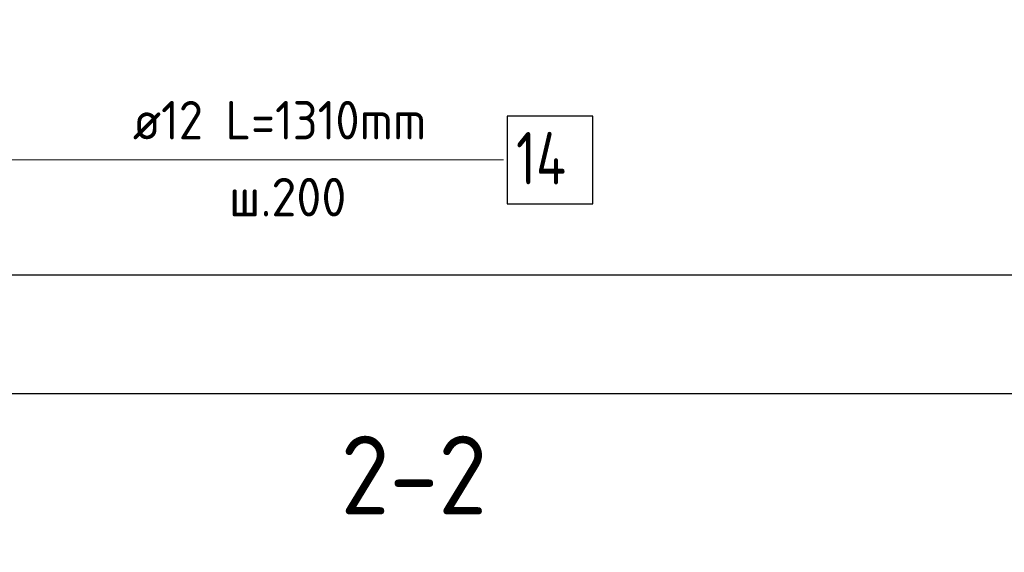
# Model space of a CAD drawing. Header units: millimetres. Extents: x 0 to 21005, y 0 to 14855.
# Tile 14 of 50: x 2262 to 5078, y 6386 to 7909. Entities that reach past the tile are written whole.
import ezdxf

# ---------------------------------------------------------------- set-up
doc = ezdxf.new("R2010")
doc.units = ezdxf.units.MM
for name, color, linetype, lineweight in [('Standard', 7, 'Continuous', 25), ('Заголовок чертежа', 7, 'Continuous', 25), ('Обрамление П-обр. равн.', 7, 'Continuous', 25), ('Позиционная метка номер позиции', 7, 'Continuous', 13)]:
    doc.layers.add(name, color=color, linetype=linetype, lineweight=lineweight)
doc.styles.add('ISOCPEUR', font='txt')

msp = doc.modelspace()

# ---------------------------------------------------------------- linework, layer by layer
at = {"layer": 'Standard', "color": 7, "linetype": 'Continuous', "lineweight": -3, "transparency": 33554687}
for points in [[(6706.2, 11162.2), (1798.4, 11162.2), (1798.4, 6839.7), (6706.2, 6839.7), (6706.2, 11162.2)], [(6438.9, 7178.6), (1738.2, 7178.6), (1738.2, 2854.8), (6438.9, 2854.8), (6438.9, 7178.6)]]:
    msp.add_lwpolyline(points, dxfattribs=at)
at = {"layer": 'Обрамление П-обр. равн.', "color": 7, "linetype": 'Continuous', "lineweight": 25, "transparency": 33554687}
msp.add_lwpolyline([(3656.8, 7382.8), (3901.8, 7382.8), (3901.8, 7632.8), (3656.8, 7632.8), (3656.8, 7382.8)], dxfattribs=at)
at = {"layer": 'Позиционная метка номер позиции', "color": 7, "linetype": 'Continuous', "lineweight": 13, "transparency": 33554687}
msp.add_lwpolyline([(2413.3, 9175.2), (2012.6, 8774.5), (2012.6, 7507.8), (3645.9, 7507.8)], dxfattribs=at)

# ---------------------------------------------------------------- texts
at = {"layer": 'Заголовок чертежа', "color": 7, "linetype": 'Continuous', "lineweight": 50, "transparency": 33554687, "insert": (3180, 6494.3), "char_height": 225, "width": 574.757, "attachment_point": 7, "style": 'ISOCPEUR'}
msp.add_mtext('\\W0.91;2-2', dxfattribs=at)
at = {"layer": 'Обрамление П-обр. равн.', "color": 7, "linetype": 'Continuous', "lineweight": 13, "transparency": 33554687, "attachment_point": 7, "style": 'ISOCPEUR'}
for s, insert, char_height, width in [('\\W0.92;ø12 L=1310mm ', (2585.9, 7566.5), 110, 1029.121), ('\\W0.76;14', (3681.8, 7437.8), 150, 252.283), ('\\W0.95;ш.200 ', (2860.9, 7346.5), 110, 481.061)]:
    msp.add_mtext(s, dxfattribs=dict(at, insert=insert, char_height=char_height, width=width))

doc.saveas('drawing.dxf')
